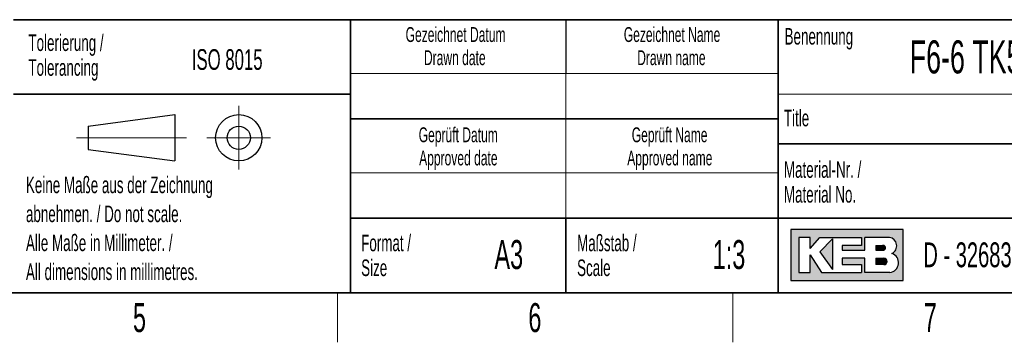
# Paper-space layout 'Blatt2' of a CAD drawing. Header units: millimetres. Extents: x 5 to 418, y 2 to 292.
# Tile 45 of 55: x 226 to 345, y 6 to 45. Entities that reach past the tile are written whole.
import ezdxf

# ---------------------------------------------------------------- set-up
doc = ezdxf.new("R2010")
doc.units = ezdxf.units.MM
doc.layers.add('SLD-0', color=7, linetype='Continuous')
doc.styles.add('SLDTEXTSTYLE1', font='TXT', dxfattribs={"width": 0.605})

psp = doc.layouts.new('Blatt2')

# ---------------------------------------------------------------- hatches: boundary and pattern name
at = {"linetype": 'Continuous'}
h = psp.add_hatch(color=7, dxfattribs=at)
h.paths.add_polyline_path([(319.519086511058, 13.45626988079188), (333.083981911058, 13.45626988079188), (333.083981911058, 19.65736492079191), (319.519086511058, 19.65736492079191)], flags=0)
edge = h.paths.add_edge_path(flags=0)
edge.add_arc((331.3188604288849, 15.61738520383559), 1.20464082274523, -81.72003226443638, 70.1709600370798, ccw=False)
edge.add_line((331.4923410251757, 14.42530131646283), (331.480008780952, 14.42519098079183))
edge.add_line((331.480008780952, 14.42519098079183), (328.4331606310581, 14.42519098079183))
edge.add_line((328.4331606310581, 14.42519098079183), (328.4331606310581, 16.16924896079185))
edge.add_line((328.4331606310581, 16.16924896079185), (325.7201815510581, 16.16924896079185))
edge.add_line((325.7201815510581, 16.16924896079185), (325.7201815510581, 15.39411208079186))
edge.add_line((325.7201815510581, 15.39411208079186), (328.0455921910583, 15.39411208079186))
edge.add_line((328.0455921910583, 15.39411208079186), (328.0455921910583, 14.42519098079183))
edge.add_line((328.0455921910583, 14.42519098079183), (323.2009866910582, 14.42519098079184))
edge.add_line((323.2009866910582, 14.42519098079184), (321.8444971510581, 16.55681740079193))
edge.add_line((321.8444971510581, 16.55681740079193), (321.8444971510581, 14.42519098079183))
edge.add_line((321.8444971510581, 14.42519098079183), (320.4880076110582, 14.42519098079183))
edge.add_line((320.4880076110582, 14.42519098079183), (320.4880076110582, 18.68844382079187))
edge.add_line((320.4880076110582, 18.68844382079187), (321.8444971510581, 18.68844382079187))
edge.add_line((321.8444971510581, 18.68844382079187), (321.8444971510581, 17.33195428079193))
edge.add_line((321.8444971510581, 17.33195428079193), (323.0072024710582, 18.68844382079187))
edge.add_line((323.0072024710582, 18.68844382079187), (328.0455921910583, 18.68844382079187))
edge.add_line((328.0455921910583, 18.68844382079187), (328.0455921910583, 17.71952272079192))
edge.add_line((328.0455921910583, 17.71952272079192), (325.7201815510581, 17.71952272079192))
edge.add_line((325.7201815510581, 17.71952272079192), (325.7201815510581, 17.13817006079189))
edge.add_line((325.7201815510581, 17.13817006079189), (328.4331606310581, 17.13817006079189))
edge.add_line((328.4331606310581, 17.13817006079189), (328.4331606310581, 18.68844382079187))
edge.add_line((328.4331606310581, 18.68844382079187), (331.4242487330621, 18.68844382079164))
edge.add_line((331.4242487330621, 18.68844382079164), (331.4256482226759, 18.68844382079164))
edge.add_line((331.4256482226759, 18.68844382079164), (331.4259454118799, 18.68845828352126))
edge.add_arc((331.2860949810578, 17.67430640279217), 1.023749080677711, -64.45894120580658, 82.14849338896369, ccw=False)
psp.add_hatch(color=7, dxfattribs=at).paths.add_polyline_path([(324.5574762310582, 14.81275942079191), (324.557476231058, 18.49465960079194), (323.0072024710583, 16.94438584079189)], flags=0)
h = psp.add_hatch(color=7, dxfattribs=at)
edge = h.paths.add_edge_path(flags=0)
edge.add_line((329.7896501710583, 17.13817006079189), (330.6013652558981, 17.13817006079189))
edge.add_arc((330.6568434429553, 17.42884639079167), 0.2959232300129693, 259.1945394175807, 460.8054605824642)
edge.add_line((330.6013652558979, 17.71952272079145), (329.7896501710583, 17.71952272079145))
edge.add_line((329.7896501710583, 17.71952272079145), (329.7896501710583, 17.13817006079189))
h = psp.add_hatch(color=7, dxfattribs=at)
edge = h.paths.add_edge_path(flags=0)
edge.add_line((329.7896501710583, 15.39411208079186), (330.7588584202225, 15.39411208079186))
edge.add_arc((330.7588584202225, 15.78168052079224), 0.3875684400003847, 270.0000000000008, 450.0000000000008)
edge.add_line((330.7588584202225, 16.16924896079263), (330.7386620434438, 16.16924896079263))
edge.add_line((330.7386620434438, 16.16924896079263), (329.7896501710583, 16.16924896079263))
edge.add_line((329.7896501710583, 16.16924896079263), (329.7896501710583, 15.39411208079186))

# ---------------------------------------------------------------- linework, layer by layer
at = {"layer": 'SLD-0', "lineweight": 35}
for p, q in [((225.616731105, 45), (266.3304509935, 45)), ((266.3304509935, 12), (266.3304509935, 45)), ((266.3304509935, 45), (266.3304509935, 12)), ((318, 45), (266.3304509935, 45)), ((318, 45), (318, 12)), ((318, 45), (318, 40.1053465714)), ((318, 45), (408, 45)), ((318, 45), (318, 12)), ((225.616731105, 36), (266.3304509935, 36)), ((266.3304509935, 33), (318, 33)), ((408, 30), (318, 30)), ((266.3304509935, 21), (318, 21)), ((292.3304509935, 21), (292.3304509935, 12)), ((318, 21), (390, 21)), ((26, 12), (408, 12)), ((225.616731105, 12), (266.3304509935, 12)), ((266.3304509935, 12), (318, 12))]:
    psp.add_line(p, q, dxfattribs=at)
at = {"layer": 'SLD-0'}
for p, q in [((292.3304509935, 45), (292.3304509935, 38.5)), ((331.4242487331, 18.6884438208), (331.4256482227, 18.6884438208)), ((331.4256482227, 18.6884438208), (331.4259454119, 18.6884582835)), ((331.480008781, 14.4251909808), (331.4923410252, 14.4253013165))]:
    psp.add_line(p, q, dxfattribs=at)
at = {"layer": 'SLD-0', "lineweight": 18}
for p, q in [((266.3304509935, 38.5), (318, 38.5)), ((292.3304509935, 38.5), (292.3304509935, 33)), ((252.8396209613, 34.5746449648), (252.8396209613, 26.8746449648)), ((292.3304509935, 33), (292.3304509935, 26.5)), ((233.2396209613, 30.7246449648), (246.5396209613, 30.7246449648)), ((248.9896209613, 30.7246449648), (256.6896209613, 30.7246449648)), ((266.3304509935, 26.5), (318, 26.5)), ((292.3304509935, 26.5), (292.3304509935, 21)), ((264.75, 6), (264.75, 12)), ((312.5, 6), (312.5, 12))]:
    psp.add_line(p, q, dxfattribs=at)
at = {"layer": 'SLD-0', "color": 7, "linetype": 'Continuous', "lineweight": 18}
psp.add_line((318, 36), (408, 36), dxfattribs=at)
at = {"layer": 'SLD-0', "lineweight": 25}
for p, q in [((234.6396209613, 32.1246449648), (245.1396209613, 33.5246449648)), ((245.1396209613, 33.5246449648), (245.1396209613, 27.9246449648)), ((234.6396209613, 32.1246449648), (234.6396209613, 29.3246449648)), ((234.6396209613, 29.3246449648), (245.1396209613, 27.9246449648))]:
    psp.add_line(p, q, dxfattribs=at)
at = {"layer": 'SLD-0', "linetype": 'Continuous'}
for p, q in [((333.0839819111, 19.6573649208), (319.5190865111, 19.6573649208)), ((319.5190865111, 19.6573649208), (319.5190865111, 13.4562698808)), ((333.0839819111, 13.4562698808), (333.0839819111, 19.6573649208)), ((321.8444971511, 18.6884438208), (320.4880076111, 18.6884438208)), ((320.4880076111, 18.6884438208), (320.4880076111, 14.4251909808)), ((321.8444971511, 17.3319542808), (323.0072024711, 18.6884438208)), ((321.8444971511, 17.3319542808), (321.8444971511, 18.6884438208)), ((323.0072024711, 18.6884438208), (328.0455921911, 18.6884438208)), ((324.5574762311, 18.4946596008), (323.0072024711, 16.9443858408)), ((324.5574762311, 18.4946596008), (324.5574762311, 14.8127594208)), ((328.0455921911, 18.6884438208), (328.0455921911, 17.7195227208)), ((331.4242487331, 18.6884438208), (328.4331606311, 18.6884438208)), ((328.4331606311, 17.1381700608), (328.4331606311, 18.6884438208)), ((331.4242487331, 18.6884438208), (331.4256482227, 18.6884438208)), ((331.4256482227, 18.6884438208), (331.4259454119, 18.6884582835)), ((323.0072024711, 16.9443858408), (324.5574762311, 14.8127594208)), ((325.7201815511, 17.7195227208), (325.7201815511, 17.1381700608)), ((328.0455921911, 17.7195227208), (325.7201815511, 17.7195227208)), ((325.7201815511, 17.1381700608), (328.4331606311, 17.1381700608)), ((329.7896501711, 17.7195227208), (330.6013652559, 17.7195227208)), ((329.7896501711, 17.7195227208), (329.7896501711, 17.1381700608)), ((329.7896501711, 17.1381700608), (330.6013652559, 17.1381700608)), ((321.8444971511, 14.4251909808), (321.8444971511, 16.5568174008)), ((321.8444971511, 16.5568174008), (323.2009866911, 14.4251909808)), ((325.7201815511, 16.1692489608), (325.7201815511, 15.3941120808)), ((328.4331606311, 16.1692489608), (325.7201815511, 16.1692489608)), ((328.4331606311, 14.4251909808), (328.4331606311, 16.1692489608)), ((329.7896501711, 16.1692489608), (330.7588584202, 16.1692489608)), ((329.7896501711, 16.1692489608), (329.7896501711, 15.3941120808)), ((330.7386620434, 16.1692489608), (330.7588584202, 16.1692489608)), ((320.4880076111, 14.4251909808), (321.8444971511, 14.4251909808)), ((323.2009866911, 14.4251909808), (328.0455921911, 14.4251909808)), ((325.7201815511, 15.3941120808), (328.0455921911, 15.3941120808)), ((328.0455921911, 15.3941120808), (328.0455921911, 14.4251909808)), ((331.480008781, 14.4251909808), (328.4331606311, 14.4251909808)), ((330.7588584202, 15.3941120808), (329.7896501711, 15.3941120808)), ((331.480008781, 14.4251909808), (331.4923410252, 14.4253013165)), ((319.5190865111, 13.4562698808), (333.0839819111, 13.4562698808))]:
    psp.add_line(p, q, dxfattribs=at)
at = {"layer": 'SLD-0', "color": 7, "linetype": 'Continuous', "lineweight": 35}
psp.add_line((408, 12), (318, 12), dxfattribs=at)
at = {"layer": 'SLD-0', "lineweight": 25}
for radius in [2.799999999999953, 1.399999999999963]:
    psp.add_circle((252.8396209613, 30.7246449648), radius, dxfattribs=at)
at = {"layer": 'SLD-0', "linetype": 'Continuous'}
for centre, radius, start, end in [((331.2860949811, 17.6743064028), 1.023749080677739, 295.5410587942, 82.148493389), ((330.656843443, 17.4288463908), 0.2959232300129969, 259.1945394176, 100.8054605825), ((331.3188604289, 15.6173852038), 1.204640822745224, 278.2799677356, 70.1709600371), ((330.7588584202, 15.7816805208), 0.3875684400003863, 270, 90)]:
    psp.add_arc(centre, radius, start, end, dxfattribs=at)

# ---------------------------------------------------------------- texts
at = {"layer": 'SLD-0', "style": 'SLDTEXTSTYLE1'}
for s, insert, char_height, attachment_point in [('Gezeichnet Datum', (279.0254468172, 44.103942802), 1.8, 2), ('Gezeichnet Name', (305.1708434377, 44.1039425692), 1.8, 2), ('Tolerierung /', (227.4390961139, 43.2172116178), 2, 1), ('Benennung', (318.7636716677, 43.9908879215), 2, 1), ('F6-6 TK5 COMBIVERT', (333.8826865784, 42.5045192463), 4, 1), ('ISO 8015', (247.1715762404, 41.4342036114), 2.5, 1), ('Drawn date', (278.9302899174, 41.3039429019), 1.8, 2), ('Drawn name', (305.0870934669, 41.303942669), 1.8, 2), ('Tolerancing', (227.4390961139, 40.2172115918), 2, 1), ('Title', (318.6797653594, 34.1107265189), 2, 1), ('Geprüft Datum', (279.349366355, 31.9851255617), 1.8, 2), ('Geprüft Name', (304.8761939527, 31.9851255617), 1.8, 2), ('Approved date', (279.3620221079, 29.1851256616), 1.8, 2), ('Approved name', (304.900256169, 29.1851256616), 1.8, 2), ('Material-Nr. /', (318.6797653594, 27.8878268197), 2, 1), ('Keine Maße aus der Zeichnung', (227.1404191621, 26.0307047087), 2, 1), ('Material No.', (318.6797653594, 24.8878267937), 2, 1), ('abnehmen. / Do not scale.', (227.1404191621, 22.5307046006), 2, 1), ('Alle Maße in Millimeter. /', (227.1404191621, 19.0307044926), 2, 1), ('Format /', (267.6250939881, 19.0115942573), 2, 1), ('Maßstab /', (293.7028556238, 19.0115944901), 2, 1), ('A3', (285.4514616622, 18.3608999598), 3.5, 2), ('1:3', (312.0485231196, 18.3609001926), 3.5, 2), ('D - 32683 Barntrup', (335.5202035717, 18.0786992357), 3, 1), ('All dimensions in millimetres.', (227.1404191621, 15.5307043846), 2, 1), ('Size', (267.6250939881, 16.0115942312), 2, 1), ('Scale', (293.7028556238, 16.011594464), 2, 1), ('5', (240.8527123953, 10.7429955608), 3.5, 2), ('6', (288.6027123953, 10.7429955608), 3.5, 2), ('7', (336.3527123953, 10.7429955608), 3.5, 2)]:
    psp.add_mtext(s, dxfattribs=dict(at, insert=insert, char_height=char_height, attachment_point=attachment_point))

doc.saveas('drawing.dxf')
